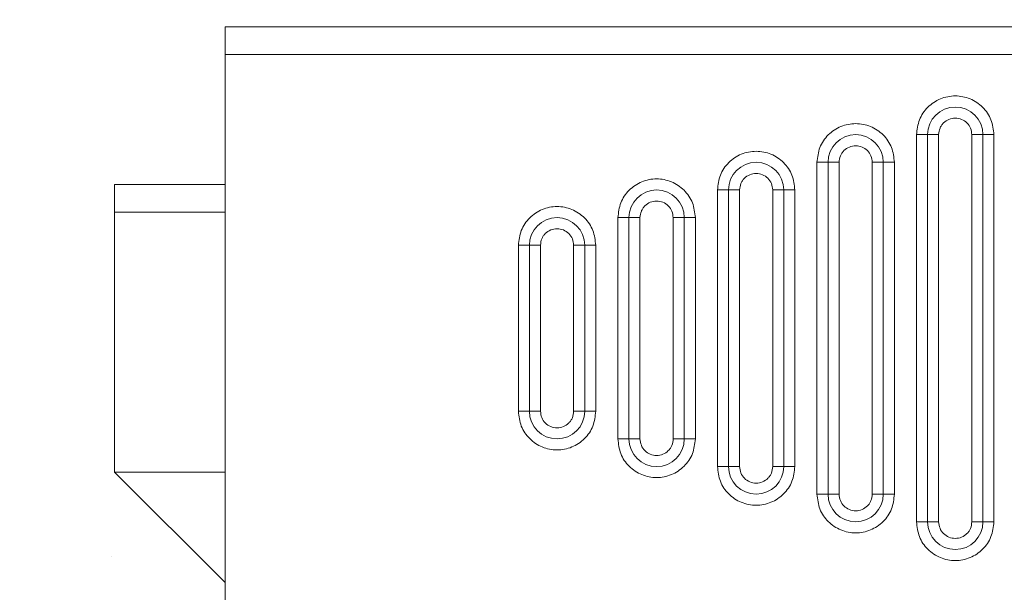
# Model space of a CAD drawing. Header units: inches. Extents: x 0.54 to 10.46, y 0.74 to 7.76.
# Tile 10 of 78: x 0.9376 to 1.0618, y 4.6924 to 4.7646. Entities that reach past the tile are written whole.
import ezdxf

# ---------------------------------------------------------------- set-up
doc = ezdxf.new("R2010")
doc.units = ezdxf.units.IN
doc.header["$MEASUREMENT"] = 0
doc.layers.add('BG', color=7, linetype='Continuous')
doc.layers.add('MCG-INT-4FT', color=7, linetype='Continuous')

# ---------------------------------------------------------------- blocks, each defined once
blk = doc.blocks.new('block 3')
at = {"layer": 'BG', "true_color": 0xffffff}
h = blk.add_hatch(color=7, dxfattribs=at)
h.dxf.hatch_style = 2
edge = h.paths.add_edge_path()
edge.add_spline(control_points=[(10.29599, 0.90612), (10.29599, 0.90612), (0.87112, 0.90612), (0.87112, 0.90612), (0.87016, 0.90612), (0.86938, 0.90689), (0.86938, 0.90785), (0.86938, 0.90785), (0.86938, 7.59215), (0.86938, 7.59215), (0.86938, 7.59311), (0.87016, 7.59389), (0.87112, 7.59389), (0.87112, 7.59389), (10.29599, 7.59389), (10.29599, 7.59389), (10.29696, 7.59389), (10.29773, 7.59311), (10.29773, 7.59215), (10.29773, 7.59215), (10.29773, 0.90785), (10.29773, 0.90785), (10.29773, 0.90689), (10.29696, 0.90612), (10.29599, 0.90612)], knot_values=[0, 0, 0, 0, 1, 1, 1, 2, 2, 2, 3, 3, 3, 4, 4, 4, 5, 5, 5, 6, 6, 6, 7, 7, 7, 8, 8, 8, 8], degree=3, periodic=1)
h.paths.add_polyline_path([(0.87286, 0.90959), (10.29426, 0.90959), (10.29426, 7.59042), (0.87286, 7.59042)])
at = {"layer": 'BG', "lineweight": 0}
blk.add_open_spline([(10.29599, 0.90612), (10.29599, 0.90612), (0.87112, 0.90612), (0.87112, 0.90612), (0.87016, 0.90612), (0.86938, 0.90689), (0.86938, 0.90785), (0.86938, 0.90785), (0.86938, 7.59215), (0.86938, 7.59215), (0.86938, 7.59311), (0.87016, 7.59389), (0.87112, 7.59389), (0.87112, 7.59389), (10.29599, 7.59389), (10.29599, 7.59389), (10.29696, 7.59389), (10.29773, 7.59311), (10.29773, 7.59215), (10.29773, 7.59215), (10.29773, 0.90785), (10.29773, 0.90785), (10.29773, 0.90689), (10.29696, 0.90612), (10.29599, 0.90612)], degree=3, knots=[0, 0, 0, 0, 1, 1, 1, 2, 2, 2, 3, 3, 3, 4, 4, 4, 5, 5, 5, 6, 6, 6, 7, 7, 7, 8, 8, 8, 8], dxfattribs=at)
blk = doc.blocks.new('block 2')
at = {"layer": 'BG'}
blk.add_blockref('block 3', (0, 0), dxfattribs=at)
blk = doc.blocks.new('block 69')
at = {"layer": 'BG', "true_color": 0xffffff}
h = blk.add_hatch(color=7, dxfattribs=at)
h.dxf.hatch_style = 2
edge = h.paths.add_edge_path()
edge.add_spline(control_points=[(10.46309, 0.739), (10.46309, 0.739), (0.53691, 0.739), (0.53691, 0.739), (0.53595, 0.739), (0.53517, 0.73978), (0.53517, 0.74074), (0.53517, 0.74074), (0.53517, 7.75926), (0.53517, 7.75926), (0.53517, 7.76022), (0.53595, 7.761), (0.53691, 7.761), (0.53691, 7.761), (10.46309, 7.761), (10.46309, 7.761), (10.46406, 7.761), (10.46483, 7.76022), (10.46483, 7.75926), (10.46483, 7.75926), (10.46483, 0.74074), (10.46483, 0.74074), (10.46483, 0.73978), (10.46406, 0.739), (10.46309, 0.739)], knot_values=[0, 0, 0, 0, 1, 1, 1, 2, 2, 2, 3, 3, 3, 4, 4, 4, 5, 5, 5, 6, 6, 6, 7, 7, 7, 8, 8, 8, 8], degree=3, periodic=1)
h.paths.add_polyline_path([(0.53864, 0.74248), (10.46136, 0.74248), (10.46136, 7.75752), (0.53864, 7.75752)])
at = {"layer": 'BG', "lineweight": 0}
blk.add_open_spline([(10.46309, 0.739), (10.46309, 0.739), (0.53691, 0.739), (0.53691, 0.739), (0.53595, 0.739), (0.53517, 0.73978), (0.53517, 0.74074), (0.53517, 0.74074), (0.53517, 7.75926), (0.53517, 7.75926), (0.53517, 7.76022), (0.53595, 7.761), (0.53691, 7.761), (0.53691, 7.761), (10.46309, 7.761), (10.46309, 7.761), (10.46406, 7.761), (10.46483, 7.76022), (10.46483, 7.75926), (10.46483, 7.75926), (10.46483, 0.74074), (10.46483, 0.74074), (10.46483, 0.73978), (10.46406, 0.739), (10.46309, 0.739)], degree=3, knots=[0, 0, 0, 0, 1, 1, 1, 2, 2, 2, 3, 3, 3, 4, 4, 4, 5, 5, 5, 6, 6, 6, 7, 7, 7, 8, 8, 8, 8], dxfattribs=at)
blk = doc.blocks.new('block 68')
at = {"layer": 'BG'}
blk.add_blockref('block 69', (0, 0), dxfattribs=at)
blk = doc.blocks.new('block 1626')
at = {"layer": 'MCG-INT-4FT', "color": 7, "lineweight": 5, "true_color": 0xffffff}
blk.add_open_spline([(1.04514, 4.7466), (1.0451, 4.74688), (1.04507, 4.74715), (1.04497, 4.74741), (1.04488, 4.74766), (1.04472, 4.74789), (1.04453, 4.74808), (1.04433, 4.74827), (1.0441, 4.74843), (1.04385, 4.74853), (1.04359, 4.74864), (1.04332, 4.74869), (1.04305, 4.74869), (1.04277, 4.74869), (1.0425, 4.74864), (1.04225, 4.74853), (1.04199, 4.74843), (1.04176, 4.74827), (1.04157, 4.74808), (1.04147, 4.74798), (1.04138, 4.74788), (1.04131, 4.74777), (1.04123, 4.74766), (1.04117, 4.74754), (1.04112, 4.74742), (1.04102, 4.74716), (1.04099, 4.74688), (1.04095, 4.7466)], degree=3, knots=[0, 0, 0, 0, 1, 1, 1, 2, 2, 2, 3, 3, 3, 4, 4, 4, 5, 5, 5, 6, 6, 6, 7, 7, 7, 8, 8, 8, 9, 9, 9, 9], dxfattribs=at)
blk = doc.blocks.new('block 1627')
at = {"layer": 'MCG-INT-4FT', "color": 7, "lineweight": 5, "true_color": 0xffffff}
blk.add_lwpolyline([(1.04095, 4.7466), (1.04095, 4.70475)], dxfattribs=at)
blk = doc.blocks.new('block 1628')
at = {"layer": 'MCG-INT-4FT', "color": 7, "lineweight": 5, "true_color": 0xffffff}
blk.add_open_spline([(1.04095, 4.70475), (1.04099, 4.70447), (1.04102, 4.70419), (1.04112, 4.70394), (1.04122, 4.70369), (1.04137, 4.70346), (1.04157, 4.70327), (1.04176, 4.70307), (1.04199, 4.70292), (1.04225, 4.70281), (1.0425, 4.70271), (1.04277, 4.70265), (1.04305, 4.70265), (1.04332, 4.70265), (1.04359, 4.70271), (1.04385, 4.70281), (1.0441, 4.70292), (1.04433, 4.70308), (1.04453, 4.70327), (1.04462, 4.70336), (1.04471, 4.70346), (1.04478, 4.70358), (1.04486, 4.70369), (1.04492, 4.7038), (1.04497, 4.70393), (1.04508, 4.70418), (1.04511, 4.70447), (1.04514, 4.70475)], degree=3, knots=[0, 0, 0, 0, 1, 1, 1, 2, 2, 2, 3, 3, 3, 4, 4, 4, 5, 5, 5, 6, 6, 6, 7, 7, 7, 8, 8, 8, 9, 9, 9, 9], dxfattribs=at)
blk = doc.blocks.new('block 1629')
at = {"layer": 'MCG-INT-4FT', "color": 7, "lineweight": 5, "true_color": 0xffffff}
blk.add_lwpolyline([(1.04514, 4.70475), (1.04514, 4.7466)], dxfattribs=at)
blk = doc.blocks.new('block 1630')
at = {"layer": 'MCG-INT-4FT', "color": 7, "lineweight": 5, "true_color": 0xffffff}
blk.add_lwpolyline([(1.03956, 4.70475), (1.03956, 4.7466)], dxfattribs=at)
blk = doc.blocks.new('block 1631')
at = {"layer": 'MCG-INT-4FT', "color": 7, "lineweight": 5, "true_color": 0xffffff}
blk.add_lwpolyline([(1.03956, 4.70475), (1.04095, 4.70475)], dxfattribs=at)
blk = doc.blocks.new('block 1632')
at = {"layer": 'MCG-INT-4FT', "color": 7, "lineweight": 5, "true_color": 0xffffff}
blk.add_lwpolyline([(1.04095, 4.7466), (1.03956, 4.7466)], dxfattribs=at)
blk = doc.blocks.new('block 1633')
at = {"layer": 'MCG-INT-4FT', "color": 7, "lineweight": 5, "true_color": 0xffffff}
blk.add_open_spline([(1.05769, 4.75009), (1.05766, 4.75036), (1.05763, 4.75064), (1.05753, 4.7509), (1.05743, 4.75115), (1.05727, 4.75137), (1.05708, 4.75157), (1.05689, 4.75176), (1.05666, 4.75192), (1.0564, 4.75202), (1.05615, 4.75212), (1.05588, 4.75218), (1.0556, 4.75218), (1.05533, 4.75218), (1.05505, 4.75213), (1.0548, 4.75202), (1.05455, 4.75191), (1.05432, 4.75176), (1.05412, 4.75157), (1.05403, 4.75147), (1.05394, 4.75137), (1.05386, 4.75126), (1.05379, 4.75115), (1.05372, 4.75103), (1.05368, 4.75091), (1.05357, 4.75065), (1.05354, 4.75037), (1.05351, 4.75009)], degree=3, knots=[0, 0, 0, 0, 1, 1, 1, 2, 2, 2, 3, 3, 3, 4, 4, 4, 5, 5, 5, 6, 6, 6, 7, 7, 7, 8, 8, 8, 9, 9, 9, 9], dxfattribs=at)
blk = doc.blocks.new('block 1634')
at = {"layer": 'MCG-INT-4FT', "color": 7, "lineweight": 5, "true_color": 0xffffff}
blk.add_lwpolyline([(1.05351, 4.75009), (1.05351, 4.70126)], dxfattribs=at)
blk = doc.blocks.new('block 1635')
at = {"layer": 'MCG-INT-4FT', "color": 7, "lineweight": 5, "true_color": 0xffffff}
blk.add_open_spline([(1.05351, 4.70126), (1.05354, 4.70098), (1.05358, 4.70071), (1.05368, 4.70045), (1.05377, 4.7002), (1.05393, 4.69997), (1.05412, 4.69978), (1.05432, 4.69959), (1.05455, 4.69943), (1.0548, 4.69933), (1.05505, 4.69922), (1.05533, 4.69917), (1.0556, 4.69917), (1.05588, 4.69917), (1.05615, 4.69922), (1.0564, 4.69933), (1.05666, 4.69943), (1.05689, 4.69959), (1.05708, 4.69978), (1.05718, 4.69987), (1.05726, 4.69998), (1.05734, 4.70009), (1.05741, 4.7002), (1.05748, 4.70032), (1.05753, 4.70044), (1.05763, 4.7007), (1.05766, 4.70098), (1.05769, 4.70126)], degree=3, knots=[0, 0, 0, 0, 1, 1, 1, 2, 2, 2, 3, 3, 3, 4, 4, 4, 5, 5, 5, 6, 6, 6, 7, 7, 7, 8, 8, 8, 9, 9, 9, 9], dxfattribs=at)
blk = doc.blocks.new('block 1636')
at = {"layer": 'MCG-INT-4FT', "color": 7, "lineweight": 5, "true_color": 0xffffff}
blk.add_lwpolyline([(1.05769, 4.70126), (1.05769, 4.75009)], dxfattribs=at)
blk = doc.blocks.new('block 1637')
at = {"layer": 'MCG-INT-4FT', "color": 7, "lineweight": 5, "true_color": 0xffffff}
blk.add_lwpolyline([(1.05211, 4.70126), (1.05211, 4.75009)], dxfattribs=at)
blk = doc.blocks.new('block 1638')
at = {"layer": 'MCG-INT-4FT', "color": 7, "lineweight": 5, "true_color": 0xffffff}
blk.add_lwpolyline([(1.05211, 4.70126), (1.05351, 4.70126)], dxfattribs=at)
blk = doc.blocks.new('block 1639')
at = {"layer": 'MCG-INT-4FT', "color": 7, "lineweight": 5, "true_color": 0xffffff}
blk.add_lwpolyline([(1.05351, 4.75009), (1.05211, 4.75009)], dxfattribs=at)
blk = doc.blocks.new('block 1640')
at = {"layer": 'MCG-INT-4FT', "color": 7, "lineweight": 5, "true_color": 0xffffff}
blk.add_open_spline([(1.03258, 4.74311), (1.03255, 4.74339), (1.03252, 4.74367), (1.03242, 4.74392), (1.03232, 4.74417), (1.03216, 4.7444), (1.03197, 4.74459), (1.03177, 4.74478), (1.03154, 4.74494), (1.03129, 4.74504), (1.03104, 4.74515), (1.03076, 4.7452), (1.03049, 4.7452), (1.03022, 4.7452), (1.02994, 4.74515), (1.02969, 4.74504), (1.02944, 4.74494), (1.0292, 4.74478), (1.02901, 4.74459), (1.02891, 4.7445), (1.02883, 4.74439), (1.02875, 4.74428), (1.02868, 4.74417), (1.02861, 4.74405), (1.02856, 4.74393), (1.02846, 4.74367), (1.02843, 4.74339), (1.0284, 4.74311)], degree=3, knots=[0, 0, 0, 0, 1, 1, 1, 2, 2, 2, 3, 3, 3, 4, 4, 4, 5, 5, 5, 6, 6, 6, 7, 7, 7, 8, 8, 8, 9, 9, 9, 9], dxfattribs=at)
blk = doc.blocks.new('block 1641')
at = {"layer": 'MCG-INT-4FT', "color": 7, "lineweight": 5, "true_color": 0xffffff}
blk.add_lwpolyline([(1.0284, 4.74311), (1.0284, 4.70823)], dxfattribs=at)
blk = doc.blocks.new('block 1642')
at = {"layer": 'MCG-INT-4FT', "color": 7, "lineweight": 5, "true_color": 0xffffff}
blk.add_open_spline([(1.0284, 4.70823), (1.02843, 4.70796), (1.02847, 4.70768), (1.02856, 4.70742), (1.02866, 4.70718), (1.02882, 4.70695), (1.02901, 4.70675), (1.02921, 4.70656), (1.02944, 4.70641), (1.02969, 4.7063), (1.02994, 4.7062), (1.03022, 4.70614), (1.03049, 4.70614), (1.03076, 4.70614), (1.03104, 4.7062), (1.03129, 4.7063), (1.03154, 4.70641), (1.03178, 4.70656), (1.03197, 4.70675), (1.03207, 4.70685), (1.03215, 4.70695), (1.03223, 4.70706), (1.0323, 4.70717), (1.03237, 4.70729), (1.03242, 4.70741), (1.03252, 4.70767), (1.03255, 4.70795), (1.03258, 4.70823)], degree=3, knots=[0, 0, 0, 0, 1, 1, 1, 2, 2, 2, 3, 3, 3, 4, 4, 4, 5, 5, 5, 6, 6, 6, 7, 7, 7, 8, 8, 8, 9, 9, 9, 9], dxfattribs=at)
blk = doc.blocks.new('block 1643')
at = {"layer": 'MCG-INT-4FT', "color": 7, "lineweight": 5, "true_color": 0xffffff}
blk.add_lwpolyline([(1.03258, 4.70823), (1.03258, 4.74311)], dxfattribs=at)
blk = doc.blocks.new('block 1644')
at = {"layer": 'MCG-INT-4FT', "color": 7, "lineweight": 5, "true_color": 0xffffff}
blk.add_lwpolyline([(1.027, 4.70823), (1.027, 4.74311)], dxfattribs=at)
blk = doc.blocks.new('block 1645')
at = {"layer": 'MCG-INT-4FT', "color": 7, "lineweight": 5, "true_color": 0xffffff}
blk.add_lwpolyline([(1.027, 4.70823), (1.0284, 4.70823)], dxfattribs=at)
blk = doc.blocks.new('block 1646')
at = {"layer": 'MCG-INT-4FT', "color": 7, "lineweight": 5, "true_color": 0xffffff}
blk.add_lwpolyline([(1.0284, 4.74311), (1.027, 4.74311)], dxfattribs=at)
blk = doc.blocks.new('block 1647')
at = {"layer": 'MCG-INT-4FT', "color": 7, "lineweight": 5, "true_color": 0xffffff}
blk.add_open_spline([(1.02003, 4.73962), (1.01999, 4.7399), (1.01996, 4.74018), (1.01986, 4.74043), (1.01977, 4.74068), (1.01961, 4.74091), (1.01941, 4.7411), (1.01922, 4.7413), (1.01899, 4.74145), (1.01874, 4.74156), (1.01848, 4.74166), (1.01821, 4.74172), (1.01793, 4.74172), (1.01766, 4.74172), (1.01739, 4.74166), (1.01713, 4.74156), (1.01688, 4.74145), (1.01665, 4.7413), (1.01645, 4.7411), (1.01636, 4.74101), (1.01627, 4.74091), (1.0162, 4.74079), (1.01612, 4.74068), (1.01606, 4.74057), (1.01601, 4.74044), (1.01591, 4.74019), (1.01587, 4.7399), (1.01584, 4.73962)], degree=3, knots=[0, 0, 0, 0, 1, 1, 1, 2, 2, 2, 3, 3, 3, 4, 4, 4, 5, 5, 5, 6, 6, 6, 7, 7, 7, 8, 8, 8, 9, 9, 9, 9], dxfattribs=at)
blk = doc.blocks.new('block 1648')
at = {"layer": 'MCG-INT-4FT', "color": 7, "lineweight": 5, "true_color": 0xffffff}
blk.add_lwpolyline([(1.01584, 4.73962), (1.01584, 4.71172)], dxfattribs=at)
blk = doc.blocks.new('block 1649')
at = {"layer": 'MCG-INT-4FT', "color": 7, "lineweight": 5, "true_color": 0xffffff}
blk.add_open_spline([(1.01584, 4.71172), (1.01588, 4.71145), (1.01591, 4.71117), (1.01601, 4.71091), (1.0161, 4.71066), (1.01626, 4.71043), (1.01645, 4.71024), (1.01665, 4.71005), (1.01688, 4.70989), (1.01713, 4.70979), (1.01739, 4.70968), (1.01766, 4.70963), (1.01793, 4.70963), (1.01821, 4.70963), (1.01848, 4.70968), (1.01874, 4.70979), (1.01899, 4.70989), (1.01922, 4.71005), (1.01941, 4.71024), (1.01951, 4.71034), (1.0196, 4.71044), (1.01967, 4.71055), (1.01975, 4.71066), (1.01981, 4.71078), (1.01986, 4.7109), (1.01996, 4.71116), (1.02, 4.71144), (1.02003, 4.71172)], degree=3, knots=[0, 0, 0, 0, 1, 1, 1, 2, 2, 2, 3, 3, 3, 4, 4, 4, 5, 5, 5, 6, 6, 6, 7, 7, 7, 8, 8, 8, 9, 9, 9, 9], dxfattribs=at)
blk = doc.blocks.new('block 1650')
at = {"layer": 'MCG-INT-4FT', "color": 7, "lineweight": 5, "true_color": 0xffffff}
blk.add_lwpolyline([(1.02003, 4.71172), (1.02003, 4.73962)], dxfattribs=at)
blk = doc.blocks.new('block 1651')
at = {"layer": 'MCG-INT-4FT', "color": 7, "lineweight": 5, "true_color": 0xffffff}
blk.add_lwpolyline([(1.01445, 4.71172), (1.01445, 4.73962)], dxfattribs=at)
blk = doc.blocks.new('block 1652')
at = {"layer": 'MCG-INT-4FT', "color": 7, "lineweight": 5, "true_color": 0xffffff}
blk.add_lwpolyline([(1.01445, 4.71172), (1.01584, 4.71172)], dxfattribs=at)
blk = doc.blocks.new('block 1653')
at = {"layer": 'MCG-INT-4FT', "color": 7, "lineweight": 5, "true_color": 0xffffff}
blk.add_lwpolyline([(1.01584, 4.73962), (1.01445, 4.73962)], dxfattribs=at)
blk = doc.blocks.new('block 1654')
at = {"layer": 'MCG-INT-4FT', "color": 7, "lineweight": 5, "true_color": 0xffffff}
blk.add_open_spline([(1.00747, 4.73614), (1.00744, 4.73641), (1.0074, 4.73669), (1.00731, 4.73695), (1.00721, 4.73719), (1.00705, 4.73742), (1.00686, 4.73762), (1.00666, 4.73781), (1.00643, 4.73796), (1.00618, 4.73807), (1.00593, 4.73817), (1.00565, 4.73823), (1.00538, 4.73823), (1.0051, 4.73823), (1.00483, 4.73817), (1.00458, 4.73807), (1.00433, 4.73796), (1.00409, 4.73781), (1.0039, 4.73762), (1.0038, 4.73752), (1.00372, 4.73742), (1.00364, 4.73731), (1.00357, 4.7372), (1.0035, 4.73708), (1.00345, 4.73696), (1.00335, 4.7367), (1.00332, 4.73642), (1.00329, 4.73614)], degree=3, knots=[0, 0, 0, 0, 1, 1, 1, 2, 2, 2, 3, 3, 3, 4, 4, 4, 5, 5, 5, 6, 6, 6, 7, 7, 7, 8, 8, 8, 9, 9, 9, 9], dxfattribs=at)
blk = doc.blocks.new('block 1655')
at = {"layer": 'MCG-INT-4FT', "color": 7, "lineweight": 5, "true_color": 0xffffff}
blk.add_lwpolyline([(1.00329, 4.73614), (1.00329, 4.71521)], dxfattribs=at)
blk = doc.blocks.new('block 1656')
at = {"layer": 'MCG-INT-4FT', "color": 7, "lineweight": 5, "true_color": 0xffffff}
blk.add_open_spline([(1.00329, 4.71521), (1.00332, 4.71493), (1.00335, 4.71466), (1.00345, 4.7144), (1.00355, 4.71415), (1.00371, 4.71392), (1.0039, 4.71373), (1.00409, 4.71354), (1.00433, 4.71338), (1.00458, 4.71328), (1.00483, 4.71317), (1.0051, 4.71312), (1.00538, 4.71312), (1.00565, 4.71312), (1.00593, 4.71317), (1.00618, 4.71328), (1.00643, 4.71338), (1.00666, 4.71354), (1.00686, 4.71373), (1.00695, 4.71382), (1.00704, 4.71393), (1.00712, 4.71404), (1.00719, 4.71415), (1.00726, 4.71427), (1.00731, 4.71439), (1.00741, 4.71465), (1.00744, 4.71493), (1.00747, 4.71521)], degree=3, knots=[0, 0, 0, 0, 1, 1, 1, 2, 2, 2, 3, 3, 3, 4, 4, 4, 5, 5, 5, 6, 6, 6, 7, 7, 7, 8, 8, 8, 9, 9, 9, 9], dxfattribs=at)
blk = doc.blocks.new('block 1657')
at = {"layer": 'MCG-INT-4FT', "color": 7, "lineweight": 5, "true_color": 0xffffff}
blk.add_lwpolyline([(1.00747, 4.71521), (1.00747, 4.73614)], dxfattribs=at)
blk = doc.blocks.new('block 1658')
at = {"layer": 'MCG-INT-4FT', "color": 7, "lineweight": 5, "true_color": 0xffffff}
blk.add_lwpolyline([(1.00189, 4.71521), (1.00189, 4.73614)], dxfattribs=at)
blk = doc.blocks.new('block 1659')
at = {"layer": 'MCG-INT-4FT', "color": 7, "lineweight": 5, "true_color": 0xffffff}
blk.add_lwpolyline([(1.00189, 4.71521), (1.00329, 4.71521)], dxfattribs=at)
blk = doc.blocks.new('block 1660')
at = {"layer": 'MCG-INT-4FT', "color": 7, "lineweight": 5, "true_color": 0xffffff}
blk.add_lwpolyline([(1.00329, 4.73614), (1.00189, 4.73614)], dxfattribs=at)
blk = doc.blocks.new('block 1661')
at = {"layer": 'MCG-INT-4FT', "color": 7, "lineweight": 5, "true_color": 0xffffff}
blk.add_lwpolyline([(1.04653, 4.7466), (1.04653, 4.70475)], dxfattribs=at)
blk = doc.blocks.new('block 1662')
at = {"layer": 'MCG-INT-4FT', "color": 7, "lineweight": 5, "true_color": 0xffffff}
blk.add_lwpolyline([(1.04514, 4.7466), (1.04653, 4.7466)], dxfattribs=at)
blk = doc.blocks.new('block 1663')
at = {"layer": 'MCG-INT-4FT', "color": 7, "lineweight": 5, "true_color": 0xffffff}
blk.add_lwpolyline([(1.04514, 4.70475), (1.04653, 4.70475)], dxfattribs=at)
blk = doc.blocks.new('block 1664')
at = {"layer": 'MCG-INT-4FT', "color": 7, "lineweight": 5, "true_color": 0xffffff}
blk.add_lwpolyline([(1.05909, 4.75009), (1.05909, 4.70126)], dxfattribs=at)
blk = doc.blocks.new('block 1665')
at = {"layer": 'MCG-INT-4FT', "color": 7, "lineweight": 5, "true_color": 0xffffff}
blk.add_lwpolyline([(1.05769, 4.75009), (1.05909, 4.75009)], dxfattribs=at)
blk = doc.blocks.new('block 1666')
at = {"layer": 'MCG-INT-4FT', "color": 7, "lineweight": 5, "true_color": 0xffffff}
blk.add_lwpolyline([(1.05769, 4.70126), (1.05909, 4.70126)], dxfattribs=at)
blk = doc.blocks.new('block 1667')
at = {"layer": 'MCG-INT-4FT', "color": 7, "lineweight": 5, "true_color": 0xffffff}
blk.add_lwpolyline([(1.03398, 4.74311), (1.03398, 4.70823)], dxfattribs=at)
blk = doc.blocks.new('block 1668')
at = {"layer": 'MCG-INT-4FT', "color": 7, "lineweight": 5, "true_color": 0xffffff}
blk.add_lwpolyline([(1.03258, 4.74311), (1.03398, 4.74311)], dxfattribs=at)
blk = doc.blocks.new('block 1669')
at = {"layer": 'MCG-INT-4FT', "color": 7, "lineweight": 5, "true_color": 0xffffff}
blk.add_lwpolyline([(1.03258, 4.70823), (1.03398, 4.70823)], dxfattribs=at)
blk = doc.blocks.new('block 1670')
at = {"layer": 'MCG-INT-4FT', "color": 7, "lineweight": 5, "true_color": 0xffffff}
blk.add_lwpolyline([(1.02142, 4.73962), (1.02142, 4.71172)], dxfattribs=at)
blk = doc.blocks.new('block 1671')
at = {"layer": 'MCG-INT-4FT', "color": 7, "lineweight": 5, "true_color": 0xffffff}
blk.add_lwpolyline([(1.02003, 4.73962), (1.02142, 4.73962)], dxfattribs=at)
blk = doc.blocks.new('block 1672')
at = {"layer": 'MCG-INT-4FT', "color": 7, "lineweight": 5, "true_color": 0xffffff}
blk.add_lwpolyline([(1.02003, 4.71172), (1.02142, 4.71172)], dxfattribs=at)
blk = doc.blocks.new('block 1673')
at = {"layer": 'MCG-INT-4FT', "color": 7, "lineweight": 5, "true_color": 0xffffff}
blk.add_lwpolyline([(1.00887, 4.73614), (1.00887, 4.71521)], dxfattribs=at)
blk = doc.blocks.new('block 1674')
at = {"layer": 'MCG-INT-4FT', "color": 7, "lineweight": 5, "true_color": 0xffffff}
blk.add_lwpolyline([(1.00747, 4.73614), (1.00887, 4.73614)], dxfattribs=at)
blk = doc.blocks.new('block 1675')
at = {"layer": 'MCG-INT-4FT', "color": 7, "lineweight": 5, "true_color": 0xffffff}
blk.add_lwpolyline([(1.00747, 4.71521), (1.00887, 4.71521)], dxfattribs=at)
blk = doc.blocks.new('block 1676')
at = {"layer": 'MCG-INT-4FT', "color": 7, "lineweight": 5, "true_color": 0xffffff}
blk.add_open_spline([(1.05909, 4.75009), (1.05909, 4.75201), (1.05753, 4.75357), (1.0556, 4.75357), (1.05368, 4.75357), (1.05211, 4.75201), (1.05211, 4.75009)], degree=3, knots=[0, 0, 0, 0, 1, 1, 1, 2, 2, 2, 2], dxfattribs=at)
blk = doc.blocks.new('block 1677')
at = {"layer": 'MCG-INT-4FT', "color": 7, "lineweight": 5, "true_color": 0xffffff}
blk.add_open_spline([(1.04653, 4.7466), (1.04653, 4.74853), (1.04497, 4.75009), (1.04305, 4.75009), (1.04112, 4.75009), (1.03956, 4.74853), (1.03956, 4.7466)], degree=3, knots=[0, 0, 0, 0, 1, 1, 1, 2, 2, 2, 2], dxfattribs=at)
blk = doc.blocks.new('block 1678')
at = {"layer": 'MCG-INT-4FT', "color": 7, "lineweight": 5, "true_color": 0xffffff}
blk.add_open_spline([(1.03398, 4.74311), (1.03398, 4.74504), (1.03242, 4.7466), (1.03049, 4.7466), (1.02856, 4.7466), (1.027, 4.74504), (1.027, 4.74311)], degree=3, knots=[0, 0, 0, 0, 1, 1, 1, 2, 2, 2, 2], dxfattribs=at)
blk = doc.blocks.new('block 1679')
at = {"layer": 'MCG-INT-4FT', "color": 7, "lineweight": 5, "true_color": 0xffffff}
blk.add_open_spline([(1.02142, 4.73962), (1.02142, 4.74155), (1.01986, 4.74311), (1.01793, 4.74311), (1.01601, 4.74311), (1.01445, 4.74155), (1.01445, 4.73962)], degree=3, knots=[0, 0, 0, 0, 1, 1, 1, 2, 2, 2, 2], dxfattribs=at)
blk = doc.blocks.new('block 1680')
at = {"layer": 'MCG-INT-4FT', "color": 7, "lineweight": 5, "true_color": 0xffffff}
blk.add_open_spline([(1.00887, 4.73614), (1.00887, 4.73806), (1.00731, 4.73962), (1.00538, 4.73962), (1.00345, 4.73962), (1.00189, 4.73806), (1.00189, 4.73614)], degree=3, knots=[0, 0, 0, 0, 1, 1, 1, 2, 2, 2, 2], dxfattribs=at)
blk = doc.blocks.new('block 1681')
at = {"layer": 'MCG-INT-4FT', "color": 7, "lineweight": 5, "true_color": 0xffffff}
blk.add_open_spline([(1.05211, 4.70126), (1.05211, 4.69933), (1.05368, 4.69777), (1.0556, 4.69777), (1.05753, 4.69777), (1.05909, 4.69933), (1.05909, 4.70126)], degree=3, knots=[0, 0, 0, 0, 1, 1, 1, 2, 2, 2, 2], dxfattribs=at)
blk = doc.blocks.new('block 1682')
at = {"layer": 'MCG-INT-4FT', "color": 7, "lineweight": 5, "true_color": 0xffffff}
blk.add_open_spline([(1.03956, 4.70475), (1.03956, 4.70282), (1.04112, 4.70126), (1.04305, 4.70126), (1.04497, 4.70126), (1.04653, 4.70282), (1.04653, 4.70475)], degree=3, knots=[0, 0, 0, 0, 1, 1, 1, 2, 2, 2, 2], dxfattribs=at)
blk = doc.blocks.new('block 1683')
at = {"layer": 'MCG-INT-4FT', "color": 7, "lineweight": 5, "true_color": 0xffffff}
blk.add_open_spline([(1.027, 4.70823), (1.027, 4.70631), (1.02856, 4.70475), (1.03049, 4.70475), (1.03242, 4.70475), (1.03398, 4.70631), (1.03398, 4.70823)], degree=3, knots=[0, 0, 0, 0, 1, 1, 1, 2, 2, 2, 2], dxfattribs=at)
blk = doc.blocks.new('block 1684')
at = {"layer": 'MCG-INT-4FT', "color": 7, "lineweight": 5, "true_color": 0xffffff}
blk.add_open_spline([(1.01445, 4.71172), (1.01445, 4.7098), (1.01601, 4.70823), (1.01793, 4.70823), (1.01986, 4.70823), (1.02142, 4.7098), (1.02142, 4.71172)], degree=3, knots=[0, 0, 0, 0, 1, 1, 1, 2, 2, 2, 2], dxfattribs=at)
blk = doc.blocks.new('block 1685')
at = {"layer": 'MCG-INT-4FT', "color": 7, "lineweight": 5, "true_color": 0xffffff}
blk.add_open_spline([(1.00189, 4.71521), (1.00189, 4.71328), (1.00345, 4.71172), (1.00538, 4.71172), (1.00731, 4.71172), (1.00887, 4.71328), (1.00887, 4.71521)], degree=3, knots=[0, 0, 0, 0, 1, 1, 1, 2, 2, 2, 2], dxfattribs=at)
blk = doc.blocks.new('block 1686')
at = {"layer": 'MCG-INT-4FT', "color": 7, "lineweight": 5, "true_color": 0xffffff}
blk.add_lwpolyline([(1.06048, 4.75009), (1.05909, 4.75009)], dxfattribs=at)
blk = doc.blocks.new('block 1687')
at = {"layer": 'MCG-INT-4FT', "color": 7, "lineweight": 5, "true_color": 0xffffff}
blk.add_open_spline([(1.05072, 4.75009), (1.05079, 4.75072), (1.05087, 4.75136), (1.05109, 4.75195), (1.05132, 4.75254), (1.05169, 4.75309), (1.05215, 4.75354), (1.05261, 4.75399), (1.05314, 4.75435), (1.05373, 4.7546), (1.05432, 4.75484), (1.05496, 4.75497), (1.0556, 4.75497), (1.05624, 4.75497), (1.05688, 4.75484), (1.05747, 4.7546), (1.05806, 4.75435), (1.0586, 4.75399), (1.05905, 4.75354), (1.05951, 4.75309), (1.05989, 4.75254), (1.06011, 4.75195), (1.06034, 4.75136), (1.06041, 4.75072), (1.06048, 4.75009)], degree=3, knots=[0, 0, 0, 0, 1, 1, 1, 2, 2, 2, 3, 3, 3, 4, 4, 4, 5, 5, 5, 6, 6, 6, 7, 7, 7, 8, 8, 8, 8], dxfattribs=at)
blk = doc.blocks.new('block 1688')
at = {"layer": 'MCG-INT-4FT', "color": 7, "lineweight": 5, "true_color": 0xffffff}
blk.add_lwpolyline([(1.05072, 4.75009), (1.05211, 4.75009)], dxfattribs=at)
blk = doc.blocks.new('block 1689')
at = {"layer": 'MCG-INT-4FT', "color": 7, "lineweight": 5, "true_color": 0xffffff}
blk.add_lwpolyline([(1.04793, 4.7466), (1.04653, 4.7466)], dxfattribs=at)
blk = doc.blocks.new('block 1690')
at = {"layer": 'MCG-INT-4FT', "color": 7, "lineweight": 5, "true_color": 0xffffff}
blk.add_open_spline([(1.03816, 4.7466), (1.03824, 4.74724), (1.03831, 4.74788), (1.03853, 4.74847), (1.03876, 4.74906), (1.03914, 4.7496), (1.03959, 4.75005), (1.04005, 4.7505), (1.04059, 4.75087), (1.04118, 4.75111), (1.04177, 4.75135), (1.04241, 4.75148), (1.04305, 4.75148), (1.04369, 4.75148), (1.04433, 4.75135), (1.04491, 4.75111), (1.0455, 4.75087), (1.04604, 4.7505), (1.0465, 4.75005), (1.04696, 4.7496), (1.04733, 4.74906), (1.04756, 4.74847), (1.04778, 4.74788), (1.04786, 4.74724), (1.04793, 4.7466)], degree=3, knots=[0, 0, 0, 0, 1, 1, 1, 2, 2, 2, 3, 3, 3, 4, 4, 4, 5, 5, 5, 6, 6, 6, 7, 7, 7, 8, 8, 8, 8], dxfattribs=at)
blk = doc.blocks.new('block 1691')
at = {"layer": 'MCG-INT-4FT', "color": 7, "lineweight": 5, "true_color": 0xffffff}
blk.add_lwpolyline([(1.03816, 4.7466), (1.03956, 4.7466)], dxfattribs=at)
blk = doc.blocks.new('block 1692')
at = {"layer": 'MCG-INT-4FT', "color": 7, "lineweight": 5, "true_color": 0xffffff}
blk.add_lwpolyline([(1.03537, 4.74311), (1.03398, 4.74311)], dxfattribs=at)
blk = doc.blocks.new('block 1693')
at = {"layer": 'MCG-INT-4FT', "color": 7, "lineweight": 5, "true_color": 0xffffff}
blk.add_open_spline([(1.02561, 4.74311), (1.02568, 4.74375), (1.02575, 4.74439), (1.02598, 4.74498), (1.0262, 4.74557), (1.02658, 4.74611), (1.02704, 4.74656), (1.02749, 4.74702), (1.02803, 4.74738), (1.02862, 4.74762), (1.02921, 4.74787), (1.02985, 4.74799), (1.03049, 4.74799), (1.03113, 4.74799), (1.03177, 4.74787), (1.03236, 4.74762), (1.03295, 4.74738), (1.03349, 4.74702), (1.03394, 4.74656), (1.0344, 4.74611), (1.03478, 4.74557), (1.035, 4.74498), (1.03523, 4.74439), (1.0353, 4.74375), (1.03537, 4.74311)], degree=3, knots=[0, 0, 0, 0, 1, 1, 1, 2, 2, 2, 3, 3, 3, 4, 4, 4, 5, 5, 5, 6, 6, 6, 7, 7, 7, 8, 8, 8, 8], dxfattribs=at)
blk = doc.blocks.new('block 1694')
at = {"layer": 'MCG-INT-4FT', "color": 7, "lineweight": 5, "true_color": 0xffffff}
blk.add_lwpolyline([(1.02561, 4.74311), (1.027, 4.74311)], dxfattribs=at)
blk = doc.blocks.new('block 1695')
at = {"layer": 'MCG-INT-4FT', "color": 7, "lineweight": 5, "true_color": 0xffffff}
blk.add_lwpolyline([(1.02282, 4.73962), (1.02142, 4.73962)], dxfattribs=at)
blk = doc.blocks.new('block 1696')
at = {"layer": 'MCG-INT-4FT', "color": 7, "lineweight": 5, "true_color": 0xffffff}
blk.add_open_spline([(1.01305, 4.73962), (1.01313, 4.74026), (1.0132, 4.7409), (1.01342, 4.74149), (1.01365, 4.74208), (1.01402, 4.74262), (1.01448, 4.74308), (1.01494, 4.74353), (1.01548, 4.74389), (1.01607, 4.74413), (1.01666, 4.74438), (1.01729, 4.74451), (1.01793, 4.74451), (1.01857, 4.74451), (1.01921, 4.74438), (1.0198, 4.74413), (1.02039, 4.74389), (1.02093, 4.74353), (1.02139, 4.74308), (1.02184, 4.74262), (1.02222, 4.74208), (1.02245, 4.74149), (1.02267, 4.7409), (1.02274, 4.74026), (1.02282, 4.73962)], degree=3, knots=[0, 0, 0, 0, 1, 1, 1, 2, 2, 2, 3, 3, 3, 4, 4, 4, 5, 5, 5, 6, 6, 6, 7, 7, 7, 8, 8, 8, 8], dxfattribs=at)
blk = doc.blocks.new('block 1697')
at = {"layer": 'MCG-INT-4FT', "color": 7, "lineweight": 5, "true_color": 0xffffff}
blk.add_lwpolyline([(1.01305, 4.73962), (1.01445, 4.73962)], dxfattribs=at)
blk = doc.blocks.new('block 1698')
at = {"layer": 'MCG-INT-4FT', "color": 7, "lineweight": 5, "true_color": 0xffffff}
blk.add_lwpolyline([(1.01026, 4.73614), (1.00887, 4.73614)], dxfattribs=at)
blk = doc.blocks.new('block 1699')
at = {"layer": 'MCG-INT-4FT', "color": 7, "lineweight": 5, "true_color": 0xffffff}
blk.add_open_spline([(1.0005, 4.73614), (1.00057, 4.73677), (1.00064, 4.73741), (1.00087, 4.738), (1.00109, 4.73859), (1.00147, 4.73914), (1.00193, 4.73959), (1.00238, 4.74004), (1.00292, 4.7404), (1.00351, 4.74065), (1.0041, 4.74089), (1.00474, 4.74102), (1.00538, 4.74102), (1.00602, 4.74102), (1.00666, 4.74089), (1.00725, 4.74065), (1.00784, 4.7404), (1.00837, 4.74004), (1.00883, 4.73959), (1.00929, 4.73914), (1.00967, 4.73859), (1.00989, 4.738), (1.01011, 4.73741), (1.01019, 4.73677), (1.01026, 4.73614)], degree=3, knots=[0, 0, 0, 0, 1, 1, 1, 2, 2, 2, 3, 3, 3, 4, 4, 4, 5, 5, 5, 6, 6, 6, 7, 7, 7, 8, 8, 8, 8], dxfattribs=at)
blk = doc.blocks.new('block 1700')
at = {"layer": 'MCG-INT-4FT', "color": 7, "lineweight": 5, "true_color": 0xffffff}
blk.add_lwpolyline([(1.0005, 4.73614), (1.00189, 4.73614)], dxfattribs=at)
blk = doc.blocks.new('block 1701')
at = {"layer": 'MCG-INT-4FT', "color": 7, "lineweight": 5, "true_color": 0xffffff}
blk.add_lwpolyline([(1.05211, 4.70126), (1.05072, 4.70126)], dxfattribs=at)
blk = doc.blocks.new('block 1702')
at = {"layer": 'MCG-INT-4FT', "color": 7, "lineweight": 5, "true_color": 0xffffff}
blk.add_open_spline([(1.06048, 4.70126), (1.06041, 4.70062), (1.06034, 4.69998), (1.06011, 4.69939), (1.05989, 4.6988), (1.05951, 4.69826), (1.05905, 4.69781), (1.0586, 4.69735), (1.05806, 4.69699), (1.05747, 4.69675), (1.05688, 4.6965), (1.05624, 4.69638), (1.0556, 4.69638), (1.05496, 4.69638), (1.05432, 4.6965), (1.05373, 4.69675), (1.05314, 4.69699), (1.05261, 4.69735), (1.05215, 4.69781), (1.05169, 4.69826), (1.05132, 4.6988), (1.05109, 4.69939), (1.05087, 4.69998), (1.05079, 4.70062), (1.05072, 4.70126)], degree=3, knots=[0, 0, 0, 0, 1, 1, 1, 2, 2, 2, 3, 3, 3, 4, 4, 4, 5, 5, 5, 6, 6, 6, 7, 7, 7, 8, 8, 8, 8], dxfattribs=at)
blk = doc.blocks.new('block 1703')
at = {"layer": 'MCG-INT-4FT', "color": 7, "lineweight": 5, "true_color": 0xffffff}
blk.add_lwpolyline([(1.06048, 4.70126), (1.05909, 4.70126)], dxfattribs=at)
blk = doc.blocks.new('block 1704')
at = {"layer": 'MCG-INT-4FT', "color": 7, "lineweight": 5, "true_color": 0xffffff}
blk.add_lwpolyline([(1.03956, 4.70475), (1.03816, 4.70475)], dxfattribs=at)
blk = doc.blocks.new('block 1705')
at = {"layer": 'MCG-INT-4FT', "color": 7, "lineweight": 5, "true_color": 0xffffff}
blk.add_open_spline([(1.04793, 4.70475), (1.04786, 4.70411), (1.04778, 4.70347), (1.04756, 4.70288), (1.04733, 4.70229), (1.04696, 4.70175), (1.0465, 4.70129), (1.04604, 4.70084), (1.0455, 4.70048), (1.04491, 4.70024), (1.04433, 4.69999), (1.04369, 4.69986), (1.04305, 4.69986), (1.04241, 4.69986), (1.04177, 4.69999), (1.04118, 4.70024), (1.04059, 4.70048), (1.04005, 4.70084), (1.03959, 4.70129), (1.03914, 4.70175), (1.03876, 4.70229), (1.03853, 4.70288), (1.03831, 4.70347), (1.03824, 4.70411), (1.03816, 4.70475)], degree=3, knots=[0, 0, 0, 0, 1, 1, 1, 2, 2, 2, 3, 3, 3, 4, 4, 4, 5, 5, 5, 6, 6, 6, 7, 7, 7, 8, 8, 8, 8], dxfattribs=at)
blk = doc.blocks.new('block 1706')
at = {"layer": 'MCG-INT-4FT', "color": 7, "lineweight": 5, "true_color": 0xffffff}
blk.add_lwpolyline([(1.04793, 4.70475), (1.04653, 4.70475)], dxfattribs=at)
blk = doc.blocks.new('block 1707')
at = {"layer": 'MCG-INT-4FT', "color": 7, "lineweight": 5, "true_color": 0xffffff}
blk.add_lwpolyline([(1.027, 4.70823), (1.02561, 4.70823)], dxfattribs=at)
blk = doc.blocks.new('block 1708')
at = {"layer": 'MCG-INT-4FT', "color": 7, "lineweight": 5, "true_color": 0xffffff}
blk.add_open_spline([(1.03537, 4.70823), (1.0353, 4.7076), (1.03523, 4.70696), (1.035, 4.70637), (1.03478, 4.70578), (1.0344, 4.70523), (1.03394, 4.70478), (1.03349, 4.70433), (1.03295, 4.70397), (1.03236, 4.70372), (1.03177, 4.70348), (1.03113, 4.70335), (1.03049, 4.70335), (1.02985, 4.70335), (1.02921, 4.70348), (1.02862, 4.70372), (1.02803, 4.70397), (1.02749, 4.70433), (1.02704, 4.70478), (1.02658, 4.70523), (1.0262, 4.70578), (1.02598, 4.70637), (1.02575, 4.70696), (1.02568, 4.7076), (1.02561, 4.70823)], degree=3, knots=[0, 0, 0, 0, 1, 1, 1, 2, 2, 2, 3, 3, 3, 4, 4, 4, 5, 5, 5, 6, 6, 6, 7, 7, 7, 8, 8, 8, 8], dxfattribs=at)
blk = doc.blocks.new('block 1709')
at = {"layer": 'MCG-INT-4FT', "color": 7, "lineweight": 5, "true_color": 0xffffff}
blk.add_lwpolyline([(1.03537, 4.70823), (1.03398, 4.70823)], dxfattribs=at)
blk = doc.blocks.new('block 1710')
at = {"layer": 'MCG-INT-4FT', "color": 7, "lineweight": 5, "true_color": 0xffffff}
blk.add_lwpolyline([(1.01445, 4.71172), (1.01305, 4.71172)], dxfattribs=at)
blk = doc.blocks.new('block 1711')
at = {"layer": 'MCG-INT-4FT', "color": 7, "lineweight": 5, "true_color": 0xffffff}
blk.add_open_spline([(1.02282, 4.71172), (1.02274, 4.71108), (1.02267, 4.71045), (1.02245, 4.70986), (1.02222, 4.70926), (1.02184, 4.70872), (1.02139, 4.70827), (1.02093, 4.70782), (1.02039, 4.70746), (1.0198, 4.70721), (1.01921, 4.70697), (1.01857, 4.70684), (1.01793, 4.70684), (1.01729, 4.70684), (1.01666, 4.70697), (1.01607, 4.70721), (1.01548, 4.70746), (1.01494, 4.70782), (1.01448, 4.70827), (1.01402, 4.70872), (1.01365, 4.70926), (1.01342, 4.70986), (1.0132, 4.71045), (1.01313, 4.71108), (1.01305, 4.71172)], degree=3, knots=[0, 0, 0, 0, 1, 1, 1, 2, 2, 2, 3, 3, 3, 4, 4, 4, 5, 5, 5, 6, 6, 6, 7, 7, 7, 8, 8, 8, 8], dxfattribs=at)
blk = doc.blocks.new('block 1712')
at = {"layer": 'MCG-INT-4FT', "color": 7, "lineweight": 5, "true_color": 0xffffff}
blk.add_lwpolyline([(1.02282, 4.71172), (1.02142, 4.71172)], dxfattribs=at)
blk = doc.blocks.new('block 1713')
at = {"layer": 'MCG-INT-4FT', "color": 7, "lineweight": 5, "true_color": 0xffffff}
blk.add_lwpolyline([(1.00189, 4.71521), (1.0005, 4.71521)], dxfattribs=at)
blk = doc.blocks.new('block 1714')
at = {"layer": 'MCG-INT-4FT', "color": 7, "lineweight": 5, "true_color": 0xffffff}
blk.add_open_spline([(1.01026, 4.71521), (1.01019, 4.71457), (1.01011, 4.71393), (1.00989, 4.71334), (1.00967, 4.71275), (1.00929, 4.71221), (1.00883, 4.71176), (1.00837, 4.7113), (1.00784, 4.71094), (1.00725, 4.7107), (1.00666, 4.71045), (1.00602, 4.71033), (1.00538, 4.71033), (1.00474, 4.71033), (1.0041, 4.71045), (1.00351, 4.7107), (1.00292, 4.71094), (1.00238, 4.7113), (1.00193, 4.71176), (1.00147, 4.71221), (1.00109, 4.71275), (1.00087, 4.71334), (1.00064, 4.71393), (1.00057, 4.71457), (1.0005, 4.71521)], degree=3, knots=[0, 0, 0, 0, 1, 1, 1, 2, 2, 2, 3, 3, 3, 4, 4, 4, 5, 5, 5, 6, 6, 6, 7, 7, 7, 8, 8, 8, 8], dxfattribs=at)
blk = doc.blocks.new('block 1715')
at = {"layer": 'MCG-INT-4FT', "color": 7, "lineweight": 5, "true_color": 0xffffff}
blk.add_lwpolyline([(1.01026, 4.71521), (1.00887, 4.71521)], dxfattribs=at)
blk = doc.blocks.new('block 1716')
at = {"layer": 'MCG-INT-4FT', "color": 7, "lineweight": 5, "true_color": 0xffffff}
blk.add_lwpolyline([(1.06048, 4.75009), (1.06048, 4.70126)], dxfattribs=at)
blk = doc.blocks.new('block 1717')
at = {"layer": 'MCG-INT-4FT', "color": 7, "lineweight": 5, "true_color": 0xffffff}
blk.add_lwpolyline([(1.05072, 4.70126), (1.05072, 4.75009)], dxfattribs=at)
blk = doc.blocks.new('block 1718')
at = {"layer": 'MCG-INT-4FT', "color": 7, "lineweight": 5, "true_color": 0xffffff}
blk.add_lwpolyline([(1.04793, 4.7466), (1.04793, 4.70475)], dxfattribs=at)
blk = doc.blocks.new('block 1719')
at = {"layer": 'MCG-INT-4FT', "color": 7, "lineweight": 5, "true_color": 0xffffff}
blk.add_lwpolyline([(1.03816, 4.70475), (1.03816, 4.7466)], dxfattribs=at)
blk = doc.blocks.new('block 1720')
at = {"layer": 'MCG-INT-4FT', "color": 7, "lineweight": 5, "true_color": 0xffffff}
blk.add_lwpolyline([(1.03537, 4.74311), (1.03537, 4.70823)], dxfattribs=at)
blk = doc.blocks.new('block 1721')
at = {"layer": 'MCG-INT-4FT', "color": 7, "lineweight": 5, "true_color": 0xffffff}
blk.add_lwpolyline([(1.02561, 4.70823), (1.02561, 4.74311)], dxfattribs=at)
blk = doc.blocks.new('block 1722')
at = {"layer": 'MCG-INT-4FT', "color": 7, "lineweight": 5, "true_color": 0xffffff}
blk.add_lwpolyline([(1.02282, 4.73962), (1.02282, 4.71172)], dxfattribs=at)
blk = doc.blocks.new('block 1723')
at = {"layer": 'MCG-INT-4FT', "color": 7, "lineweight": 5, "true_color": 0xffffff}
blk.add_lwpolyline([(1.01305, 4.71172), (1.01305, 4.73962)], dxfattribs=at)
blk = doc.blocks.new('block 1724')
at = {"layer": 'MCG-INT-4FT', "color": 7, "lineweight": 5, "true_color": 0xffffff}
blk.add_lwpolyline([(1.01026, 4.73614), (1.01026, 4.71521)], dxfattribs=at)
blk = doc.blocks.new('block 1725')
at = {"layer": 'MCG-INT-4FT', "color": 7, "lineweight": 5, "true_color": 0xffffff}
blk.add_lwpolyline([(1.0005, 4.71521), (1.0005, 4.73614)], dxfattribs=at)
blk = doc.blocks.new('block 1732')
at = {"layer": 'MCG-INT-4FT', "color": 7, "lineweight": 5, "true_color": 0xffffff}
blk.add_lwpolyline([(1.1693, 4.7602), (0.96353, 4.7602)], dxfattribs=at)
blk = doc.blocks.new('block 1733')
at = {"layer": 'MCG-INT-4FT', "color": 7, "lineweight": 5, "true_color": 0xffffff}
blk.add_lwpolyline([(0.96353, 4.69116), (0.96353, 4.7602)], dxfattribs=at)
blk = doc.blocks.new('block 1738')
at = {"layer": 'MCG-INT-4FT', "color": 7, "lineweight": 5, "true_color": 0xffffff}
blk.add_lwpolyline([(0.96353, 4.76369), (1.1693, 4.76369)], dxfattribs=at)
blk = doc.blocks.new('block 1739')
at = {"layer": 'MCG-INT-4FT', "color": 7, "lineweight": 5, "true_color": 0xffffff}
blk.add_lwpolyline([(0.96353, 4.7602), (0.96353, 4.76369)], dxfattribs=at)
blk = doc.blocks.new('block 1820')
at = {"layer": 'MCG-INT-4FT', "color": 7, "lineweight": 5, "true_color": 0xffffff}
blk.add_lwpolyline([(0.94958, 4.74032), (0.94958, 4.70754)], dxfattribs=at)
blk = doc.blocks.new('block 1821')
at = {"layer": 'MCG-INT-4FT', "color": 7, "lineweight": 5, "true_color": 0xffffff}
blk.add_lwpolyline([(0.94958, 4.70754), (0.96353, 4.70754)], dxfattribs=at)
blk = doc.blocks.new('block 1822')
at = {"layer": 'MCG-INT-4FT', "color": 7, "lineweight": 5, "true_color": 0xffffff}
blk.add_lwpolyline([(0.94958, 4.74032), (0.96353, 4.74032)], dxfattribs=at)
blk = doc.blocks.new('block 1823')
at = {"layer": 'MCG-INT-4FT', "color": 7, "lineweight": 5, "true_color": 0xffffff}
blk.add_lwpolyline([(0.94958, 4.74381), (0.94958, 4.74032)], dxfattribs=at)
blk = doc.blocks.new('block 1824')
at = {"layer": 'MCG-INT-4FT', "color": 7, "lineweight": 5, "true_color": 0xffffff}
blk.add_lwpolyline([(0.96353, 4.74381), (0.94958, 4.74381)], dxfattribs=at)
blk = doc.blocks.new('block 1825')
at = {"layer": 'MCG-INT-4FT', "color": 7, "lineweight": 5, "true_color": 0xffffff}
blk.add_lwpolyline([(0.96353, 4.69359), (0.94958, 4.70754)], dxfattribs=at)
blk = doc.blocks.new('block 2586')
at = {"layer": 'MCG-INT-4FT', "color": 7, "lineweight": 5, "true_color": 0xffffff}
blk.add_lwpolyline([(0.94915, 4.69685), (0.94915, 4.69685)], dxfattribs=at)

msp = doc.modelspace()

# ---------------------------------------------------------------- block references
at = {"layer": 'BG'}
for name in ['block 68', 'block 2']:
    msp.add_blockref(name, (0, 0), dxfattribs=at)
at = {"layer": 'MCG-INT-4FT'}
for name in ['block 1738', 'block 1739', 'block 1732', 'block 1733', 'block 1687', 'block 1676', 'block 1690', 'block 1633', 'block 1677', 'block 1688', 'block 1717', 'block 1637', 'block 1639', 'block 1634', 'block 1636', 'block 1665', 'block 1664', 'block 1686', 'block 1716', 'block 1693', 'block 1626', 'block 1678', 'block 1691', 'block 1719', 'block 1630', 'block 1632', 'block 1627', 'block 1629', 'block 1662', 'block 1661', 'block 1689', 'block 1718', 'block 1640', 'block 1696', 'block 1823', 'block 1824', 'block 1679', 'block 1694', 'block 1721', 'block 1644', 'block 1646', 'block 1641', 'block 1643', 'block 1668', 'block 1667', 'block 1692', 'block 1720', 'block 1647', 'block 1820', 'block 1822', 'block 1699', 'block 1680', 'block 1697', 'block 1723', 'block 1651', 'block 1653', 'block 1648', 'block 1650', 'block 1671', 'block 1670', 'block 1695', 'block 1722', 'block 1654', 'block 1700', 'block 1725', 'block 1658', 'block 1660', 'block 1655', 'block 1657', 'block 1674', 'block 1673', 'block 1698', 'block 1724', 'block 1713', 'block 1714', 'block 1659', 'block 1685', 'block 1656', 'block 1675', 'block 1715', 'block 1710', 'block 1711', 'block 1652', 'block 1684', 'block 1649', 'block 1672', 'block 1712', 'block 1707', 'block 1708', 'block 1645', 'block 1683', 'block 1642', 'block 1669', 'block 1709', 'block 1821', 'block 1825', 'block 1704', 'block 1705', 'block 1631', 'block 1682', 'block 1628', 'block 1663', 'block 1706', 'block 1701', 'block 1702', 'block 1638', 'block 1681', 'block 1635', 'block 1666', 'block 1703', 'block 2586']:
    msp.add_blockref(name, (0, 0), dxfattribs=at)

doc.saveas('drawing.dxf')
